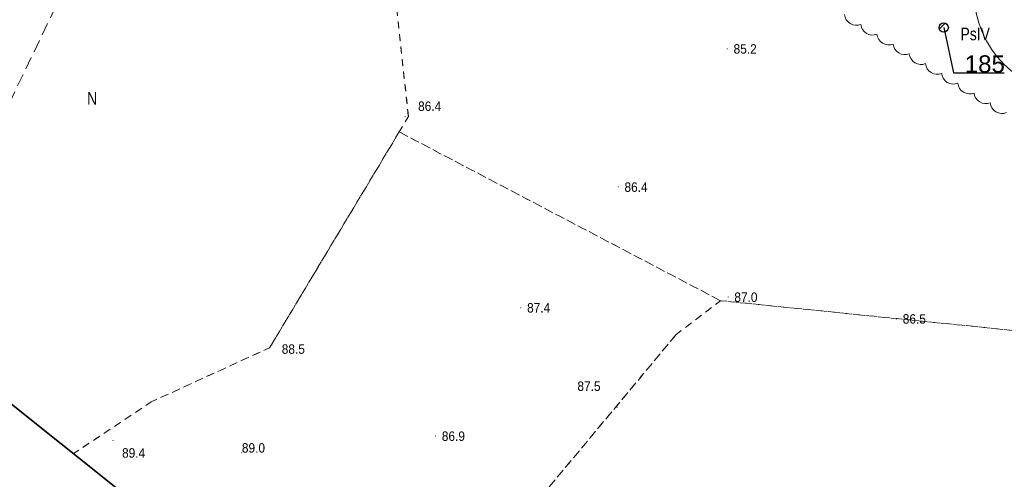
# Model space of a CAD drawing. Header units: metres. Extents: x 6540907 to 6541833, y 5893434 to 5894895.
# Tile 156 of 256: x 6541511 to 6541589, y 5893525 to 5893562. Entities that reach past the tile are written whole.
import ezdxf
from ezdxf import colors
from ezdxf.entities.mleader import LeaderData, LeaderLine
from ezdxf.enums import TextEntityAlignment as Align
from ezdxf.math import Vec2, Vec3

# ---------------------------------------------------------------- set-up
doc = ezdxf.new("R2010")
doc.units = ezdxf.units.M
doc.header["$MEASUREMENT"] = 0
for name, pattern in [('1.0_0.5', [1.5, 1, -0.5]), ('219-500', [0, 0]), ('egug-500', [1, 0.5, -0.5])]:
    doc.linetypes.add(name, pattern=pattern)
doc.layers.get('0').update_dxf_attribs({"color": 2, "linetype": 'CONTINUOUS', "lineweight": 5})
for name, color, linetype, lineweight in [('209-oznaczenie konturu klasyfikacyjnego', 251, 'CONTINUOUS', 9), ('210-oznaczenie konturu użytku gruntowego', 251, 'CONTINUOUS', 9), ('218-kontur użytku gruntowego', 251, 'CONTINUOUS', 9), ('219-działka ewidencyjna', 152, 'CONTINUOUS', 18), ('ogrodzenie trwałe', 251, 'CONTINUOUS', 9), ('pikieta naturalna', 251, 'CONTINUOUS', 9), ('pikieta naturalna-Atr2', 251, 'CONTINUOUS', 9), ('teren zalesiony', 251, 'CONTINUOUS', 9), ('z_g_TOPOLE_out_E1', 12, 'CONTINUOUS', 20), ('z_i_drzewa_opis', 7, 'CONTINUOUS', 25)]:
    doc.layers.add(name, color=color, linetype=linetype, lineweight=lineweight)
doc.layers.add('z_i_masywy_grupy', color=7, linetype='CONTINUOUS', lineweight=13, true_color=0x7f926c)
doc.styles.add('Opisowy', font='arial.ttf')
doc.styles.get("Standard").update_dxf_attribs({"font": 'Arial', "width": 0.75})
doc.linetypes.add('902-500', pattern='A,3.75,0,[1,ksztalty.shx,S=0.5,R=0,X=0,Y=0],3.75', length=7.5)

# ---------------------------------------------------------------- blocks, each defined once
blk = doc.blocks.new('PW01')
at = {"linetype": 'Continuous', "lineweight": 13}
h = blk.add_hatch(color=0, dxfattribs=at)
edge = h.paths.add_edge_path()
edge.add_arc((0, 0), 0.045, 0, 360)
blk = doc.blocks.new('_None')
blk = doc.blocks.new('punkt')
h = blk.add_hatch()
h.set_pattern_fill('ANSI32', color=256, scale=0.2)
h.set_pattern_definition([(45, (-4781848.87, -5644337.08), (-1.34703841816, 1.34703841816), []), (45, (-4781847.972, -5644337.08), (-1.34703841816, 1.34703841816), [])])
edge = h.paths.add_edge_path()
edge.add_arc((0, 0), 0.243, 0, 360)
blk.add_circle((0, 0), 0.243)

msp = doc.modelspace()

# ---------------------------------------------------------------- linework, layer by layer
at = {"layer": '218-kontur użytku gruntowego', "linetype": 'egug-500', "lineweight": 18, "flags": 128}
for points in [[(6541541.48, 5893554.053), (6541539.17, 5893575.493)], [(6541539.17, 5893575.493), (6541541.48, 5893554.053)], [(6541540.75, 5893552.823), (6541541.48, 5893554.053)], [(6541541.48, 5893554.053), (6541540.75, 5893552.823)], [(6541530.48, 5893535.723), (6541540.75, 5893552.823)], [(6541540.75, 5893552.823), (6541530.48, 5893535.723)], [(6541540.75, 5893552.823), (6541566.22, 5893539.453)], [(6541566.22, 5893539.453), (6541540.75, 5893552.823)], [(6541514.93, 5893527.333), (6541491.86, 5893545.783)], [(6541491.86, 5893545.783), (6541514.93, 5893527.333)], [(6541566.22, 5893539.453), (6541562.72, 5893536.783)], [(6541562.72, 5893536.783), (6541566.22, 5893539.453)], [(6541566.22, 5893539.453), (6541629.97, 5893532.973)], [(6541629.97, 5893532.973), (6541566.22, 5893539.453)], [(6541562.72, 5893536.783), (6541535.35, 5893503.953)], [(6541535.35, 5893503.953), (6541562.72, 5893536.783)], [(6541521.09, 5893531.433), (6541530.48, 5893535.723)], [(6541530.48, 5893535.723), (6541521.09, 5893531.433)], [(6541514.93, 5893527.333), (6541521.09, 5893531.433)], [(6541521.09, 5893531.433), (6541514.93, 5893527.333)], [(6541522.91, 5893520.943), (6541514.93, 5893527.333)], [(6541514.93, 5893527.333), (6541522.91, 5893520.943)]]:
    msp.add_lwpolyline(points, dxfattribs=at)
at = {"layer": '219-działka ewidencyjna', "linetype": '219-500', "lineweight": 18, "flags": 128}
msp.add_lwpolyline([(6541522.91, 5893520.943), (6541491.86, 5893545.783)], dxfattribs=at)
at = {"layer": 'ogrodzenie trwałe', "linetype": '902-500', "lineweight": 35, "flags": 128}
msp.add_lwpolyline([(6541496, 5893542.413), (6541522.91, 5893520.943), (6541502.46, 5893494.993)], dxfattribs=at)
at = {"layer": 'teren zalesiony', "linetype": '1.0_0.5', "lineweight": 18, "flags": 128}
msp.add_lwpolyline([(6541506.62, 5893548.343), (6541531.12, 5893599.533), (6541528.95, 5893600.243), (6541518.2, 5893589.423), (6541513.66, 5893583.673), (6541509.92, 5893578.403), (6541502.23, 5893568.243), (6541494.15, 5893557.143)], close=True, dxfattribs=at)
at = {"layer": 'z_g_TOPOLE_out_E1', "linetype": 'Continuous'}
msp.add_circle((6541594.341, 5893563.851), 8, dxfattribs=at)
at = {"layer": 'z_i_masywy_grupy', "linetype": 'Continuous'}
msp.add_lwpolyline([(6541588.889, 5893554.349, -0.5), (6541587.606, 5893555.126, -0.5), (6541586.323, 5893555.903, -0.5), (6541585.04, 5893556.68, -0.5), (6541583.757, 5893557.457, -0.5), (6541582.474, 5893558.234, -0.5), (6541581.191, 5893559.011, -0.5), (6541579.908, 5893559.788, -0.5), (6541578.625, 5893560.565, -0.5), (6541577.342, 5893561.342, -0.5), (6541576.058, 5893562.119, -0.5)], format="xyb", dxfattribs=at)

# ---------------------------------------------------------------- block references
at = {"layer": 'pikieta naturalna', "linetype": 'Continuous', "lineweight": 13}
for p in [(6541566.76, 5893559.403), (6541541.22, 5893554.053), (6541558.12, 5893548.463), (6541566.83, 5893539.743), (6541550.39, 5893538.893), (6541580.18, 5893538.013), (6541530.66, 5893535.963), (6541558.03, 5893531.013), (6541518.06, 5893528.373), (6541543.63, 5893528.733), (6541528.28, 5893527.413)]:
    msp.add_blockref('PW01', p, dxfattribs=at)
at = {"layer": 'z_i_drzewa_opis', "ltscale": 0.01, "xscale": 1.520278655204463, "yscale": 1.520278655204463, "zscale": 1.520278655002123}
msp.add_blockref('punkt', (6541583.916, 5893561.092), dxfattribs=at)

# ---------------------------------------------------------------- texts
at = {"layer": '209-oznaczenie konturu klasyfikacyjnego', "linetype": 'Continuous', "lineweight": 18, "width": 0.79}
msp.add_text('PsIV', height=1, dxfattribs=at).set_placement((6541585.25, 5893561.083), align=Align.TOP_LEFT)
at = {"layer": '210-oznaczenie konturu użytku gruntowego', "linetype": 'Continuous', "lineweight": 18, "width": 0.79}
msp.add_text('N', height=1, dxfattribs=at).set_placement((6541516.01, 5893554.983))
at = {"layer": 'pikieta naturalna-Atr2', "width": 0.9}
for s, p in [('85.2', (6541567.26, 5893559.023)), ('86.4', (6541542.25, 5893554.483)), ('86.4', (6541558.61, 5893548.073)), ('87.0', (6541567.32, 5893539.353)), ('87.4', (6541550.89, 5893538.513)), ('86.5', (6541580.67, 5893537.633)), ('88.5', (6541531.44, 5893535.243)), ('87.5', (6541554.88, 5893532.303)), ('86.9', (6541544.13, 5893528.343)), ('89.4', (6541518.78, 5893527.013)), ('89.0', (6541528.28, 5893527.413))]:
    msp.add_text(s, height=0.75, dxfattribs=at).set_placement(p)

# ---------------------------------------------------------------- leaders
at = {"layer": 'z_i_drzewa_opis'}
ml = msp.add_multileader_mtext('Standard', dxfattribs=at)
ml.set_content('185', color=256, style='Opisowy')
ml.set_leader_properties()
ml.set_arrow_properties(name='NONE')
ml.build(insert=Vec2(0, 0))
ml.multileader.update_dxf_attribs({"has_dogleg": 0, "text_left_attachment_type": 6, "text_right_attachment_type": 5, "text_top_attachment_type": 0, "text_bottom_attachment_type": 0, "dogleg_length": 1.914, "arrow_head_size": 7.005})
ctx = ml.context
ctx.base_point, ctx.char_height, ctx.arrow_head_size, ctx.landing_gap_size, ctx.plane_origin = Vec3(6541584.705, 5893557.499), 1.3683, 7.005, 0.876, Vec3(6541577.334, 5893553.115)
ctx.left_attachment, ctx.right_attachment, ctx.attachment_type = 6, 5, 2
notes = []
notes.append((ctx, [(1, (1, 1, 0), (6541581.665, 5893557.499), (1, 0), 3.041, [(0, [(6541583.916, 5893561.092), (6541584.705, 5893557.499), (6541584.705, 5893557.499), (6541584.705, 5893557.499), (6541584.705, 5893557.499), (6541584.705, 5893557.499), (6541584.705, 5893557.499), (6541584.705, 5893557.499), (6541584.705, 5893557.499), (6541584.705, 5893557.499), (6541584.705, 5893557.499), (6541584.705, 5893557.499), (6541584.705, 5893557.499), (6541584.705, 5893557.499), (6541584.705, 5893557.499), (6541584.705, 5893557.499), (6541584.705, 5893557.499), (6541584.705, 5893557.499), (6541584.705, 5893557.499), (6541584.705, 5893557.499), (6541584.705, 5893557.499), (6541584.705, 5893557.499), (6541584.705, 5893557.499), (6541584.705, 5893557.499), (6541584.705, 5893557.499), (6541584.705, 5893557.499), (6541584.705, 5893557.499), (6541584.705, 5893557.499), (6541584.705, 5893557.499), (6541584.705, 5893557.499), (6541584.705, 5893557.499), (6541584.705, 5893557.499), (6541584.705, 5893557.499), (6541584.705, 5893557.499), (6541584.705, 5893557.499), (6541584.705, 5893557.499), (6541584.705, 5893557.499), (6541584.705, 5893557.499), (6541584.705, 5893557.499), (6541584.705, 5893557.499), (6541584.705, 5893557.499), (6541584.705, 5893557.499), (6541584.705, 5893557.499), (6541584.705, 5893557.499), (6541584.705, 5893557.499), (6541584.705, 5893557.499), (6541584.705, 5893557.499), (6541584.705, 5893557.499), (6541584.705, 5893557.499), (6541584.705, 5893557.499), (6541584.705, 5893557.499), (6541584.705, 5893557.499), (6541584.705, 5893557.499), (6541584.705, 5893557.499), (6541584.705, 5893557.499), (6541584.705, 5893557.499), (6541584.705, 5893557.499), (6541584.705, 5893557.499), (6541584.705, 5893557.499), (6541584.705, 5893557.499), (6541584.705, 5893557.499), (6541584.705, 5893557.499), (6541584.705, 5893557.499), (6541584.705, 5893557.499), (6541584.705, 5893557.499), (6541584.705, 5893557.499), (6541584.705, 5893557.499), (6541584.705, 5893557.499), (6541584.705, 5893557.499), (6541584.705, 5893557.499), (6541584.705, 5893557.499), (6541584.705, 5893557.499), (6541584.705, 5893557.499), (6541584.705, 5893557.499), (6541584.705, 5893557.499), (6541584.705, 5893557.499), (6541584.705, 5893557.499), (6541584.705, 5893557.499), (6541584.705, 5893557.499), (6541584.705, 5893557.499), (6541584.705, 5893557.499), (6541584.705, 5893557.499), (6541584.705, 5893557.499), (6541584.705, 5893557.499), (6541584.705, 5893557.499), (6541584.705, 5893557.499), (6541584.705, 5893557.499), (6541584.705, 5893557.499), (6541584.705, 5893557.499), (6541584.705, 5893557.499), (6541584.705, 5893557.499), (6541584.705, 5893557.499), (6541584.705, 5893557.499), (6541584.705, 5893557.499), (6541584.705, 5893557.499), (6541584.705, 5893557.499), (6541584.705, 5893557.499), (6541584.705, 5893557.499), (6541584.705, 5893557.499), (6541584.705, 5893557.499), (6541584.705, 5893557.499), (6541584.705, 5893557.499), (6541584.705, 5893557.499), (6541584.705, 5893557.499), (6541584.705, 5893557.499), (6541584.705, 5893557.499), (6541584.705, 5893557.499), (6541584.705, 5893557.499), (6541584.705, 5893557.499), (6541584.705, 5893557.499), (6541584.705, 5893557.499), (6541584.705, 5893557.499), (6541584.705, 5893557.499), (6541584.705, 5893557.499), (6541584.705, 5893557.499), (6541584.705, 5893557.499), (6541584.705, 5893557.499), (6541584.705, 5893557.499), (6541584.705, 5893557.499), (6541584.705, 5893557.499), (6541584.705, 5893557.499), (6541584.705, 5893557.499), (6541584.705, 5893557.499), (6541584.705, 5893557.499), (6541584.705, 5893557.499), (6541584.705, 5893557.499), (6541584.705, 5893557.499), (6541584.705, 5893557.499), (6541584.705, 5893557.499), (6541584.705, 5893557.499)], 256, [])])]))
ctx.mtext.insert, ctx.mtext.flow_direction = Vec3(6541585.581, 5893558.891), 5
for ctx, leaders in notes:
    for number, flags, end, landing, length, lines in leaders:
        leader = LeaderData()
        leader.index, (leader.has_last_leader_line, leader.has_dogleg_vector, leader.attachment_direction) = number, flags
        leader.last_leader_point, leader.dogleg_vector, leader.dogleg_length = Vec3(end), Vec3(landing), length
        for number, points, colour, breaks in lines:
            line = LeaderLine()
            line.index, line.vertices, line.color, line.breaks = number, Vec3.list(points), colors.encode_raw_color(colour), breaks
            leader.lines.append(line)
        ctx.leaders.append(leader)

doc.saveas('drawing.dxf')
